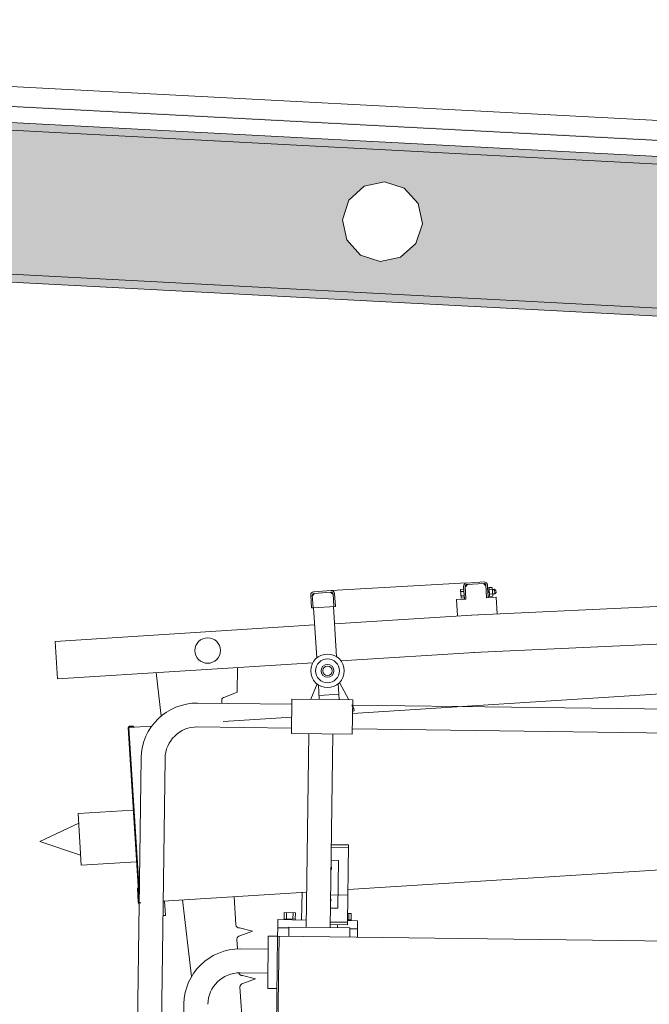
# Model space of a CAD drawing. Header units: metres. Extents: x -52 to 321, y -8 to 26.
# Tile 65 of 256: x -26.418 to -25.63, y 2.105 to 3.337. Entities that reach past the tile are written whole.
import ezdxf

# ---------------------------------------------------------------- set-up
doc = ezdxf.new("R2010")
doc.units = ezdxf.units.M
doc.header["$MEASUREMENT"] = 0
for name, color, linetype in [('30 Dachaufbau', 7, 'Continuous'), ('30 Dachstuhl', 7, 'Continuous'), ('94 Genehmigungsplanung Bemaßung', 7, 'Continuous')]:
    doc.layers.add(name, color=color, linetype=linetype)
doc.styles.add('ERSTELLTER_STIL_2', font='arial.ttf')
doc.dimstyles.new('ERSTELLTER_STIL__3', dxfattribs={"dimtxt": 0.25, "dimasz": 0.19, "dimexe": 0.18, "dimexo": 0.1, "dimgap": 0, "dimtad": 1, "dimzin": 0, "dimdsep": 46, "dimtxsty": 'ERSTELLTER_STIL_2', "dimblk": 'ARROWHEAD_6', "dimblk1": 'ARROWHEAD_6', "dimblk2": 'ARROWHEAD_6', "dimcen": 0.09, "dimclrd": 7, "dimclre": 7, "dimclrt": 7, "dimazin": 0, "dimtfac": 1, "dimtdec": 4, "dimtmove": 0, "dimatfit": 3, "dimfxl": 1, "dimtolj": 1, "dimtzin": 0, "dimarcsym": 0})

# ---------------------------------------------------------------- blocks, each defined once
blk = doc.blocks.new('*D30', base_point=(-33357.279, 0))
at = {"layer": '94 Genehmigungsplanung Bemaßung', "color": 7, "linetype": 'Continuous', "lineweight": 13}
for p, q in [((-24.2901, 2.8646), (-24.2901, 3.0146)), ((-24.1901, 2.7646), (-24.3901, 2.9646)), ((-24.1026, 2.8646), (-24.4776, 2.8646)), ((-24.2901, -0.0354), (-24.2901, 2.8646)), ((-24.3901, 0.0646), (-24.1901, -0.1354)), ((-24.1026, -0.0354), (-24.4776, -0.0354)), ((-24.2901, -0.1854), (-24.2901, -0.0354))]:
    blk.add_line(p, q, dxfattribs=at)
at = {"layer": '94 Genehmigungsplanung Bemaßung', "color": 7, "lineweight": 13, "insert": (-24.3401, 1.081), "char_height": 0.25, "attachment_point": 7, "rotation": 90, "style": 'ERSTELLTER_STIL_2'}
blk.add_mtext('\\A1;{\\pql;\\fArial|b0|i0|c0|p0;\\W1.000000;2,90}', dxfattribs=at)
blk = doc.blocks.new('ARROWHEAD_6')
at = {"color": 0, "linetype": 'Continuous', "lineweight": 0}
for p, q in [((-0.5, -0.5), (0.5, 0.5)), ((0, 0), (-1, 0))]:
    blk.add_line(p, q, dxfattribs=at)

msp = doc.modelspace()

# ---------------------------------------------------------------- hatches: boundary and pattern name
at = {"layer": '30 Dachstuhl', "linetype": 'Continuous', "lineweight": 0, "true_color": 0x000000}
for points in [[(-23.1809, 3.0597), (-28.0257, 3.3136), (-28.0257, 3.3124), (-23.1809, 3.0585)], [(-28.0257, 3.2827), (-23.1886, 3.0292), (-23.182, 3.0386), (-28.0257, 3.2924)], [(-28.0257, 3.1024), (-28.0257, 3.0924), (-23.6797, 2.8646), (-23.6301, 2.8646), (-23.6301, 2.8621), (-23.3184, 2.8457), (-23.3115, 2.8554)]]:
    msp.add_hatch(color=18, dxfattribs=at).paths.add_polyline_path(points)
h = msp.add_hatch(color=18, dxfattribs=at)
h.paths.add_polyline_path([(-23.1809, 3.0288), (-28.0257, 3.2827), (-28.0257, 3.1024), (-23.3115, 2.8554), (-23.2386, 2.9585), (-23.238, 2.9584), (-23.3109, 2.8553), (-23.229, 2.851), (-23.2074, 2.8663), (-23.202, 2.8679), (-23.2021, 2.8677), (-23.2069, 2.8663), (-23.2285, 2.851), (-23.1809, 2.8485)])
h.paths.add_polyline_path([(-27.7088, 3.1509), (-27.7141, 3.1762), (-27.7062, 3.2008), (-27.6869, 3.2182), (-27.6616, 3.2235), (-27.637, 3.2155), (-27.6197, 3.1963), (-27.6143, 3.171), (-27.6223, 3.1464), (-27.6415, 3.1291), (-27.6668, 3.1237), (-27.6914, 3.1317)], flags=0)
h.paths.add_polyline_path([(-27.1475, 3.1465), (-27.1395, 3.1711), (-27.1203, 3.1885), (-27.0949, 3.1938), (-27.0703, 3.1858), (-27.053, 3.1666), (-27.0476, 3.1413), (-27.0556, 3.1167), (-27.0749, 3.0994), (-27.1002, 3.094), (-27.1248, 3.102), (-27.1421, 3.1212)], flags=0)
h.paths.add_polyline_path([(-26.5808, 3.1168), (-26.5728, 3.1414), (-26.5536, 3.1588), (-26.5283, 3.1641), (-26.5037, 3.1561), (-26.4864, 3.1369), (-26.481, 3.1116), (-26.489, 3.087), (-26.5082, 3.0697), (-26.5335, 3.0643), (-26.5581, 3.0723), (-26.5755, 3.0915)], flags=0)
h.paths.add_polyline_path([(-26.0088, 3.0618), (-26.0142, 3.0871), (-26.0062, 3.1117), (-25.987, 3.1291), (-25.9616, 3.1344), (-25.937, 3.1264), (-25.9197, 3.1072), (-25.9143, 3.0819), (-25.9223, 3.0573), (-25.9416, 3.04), (-25.9669, 3.0346), (-25.9915, 3.0426)], flags=0)
h.paths.add_polyline_path([(-25.4475, 3.0574), (-25.4395, 3.0821), (-25.4203, 3.0994), (-25.395, 3.1048), (-25.3704, 3.0968), (-25.3531, 3.0775), (-25.3477, 3.0522), (-25.3557, 3.0276), (-25.3749, 3.0103), (-25.4002, 3.0049), (-25.4248, 3.0129), (-25.4422, 3.0321)], flags=0)
h.paths.add_polyline_path([(-24.8809, 3.0277), (-24.8729, 3.0524), (-24.8537, 3.0697), (-24.8283, 3.0751), (-24.8037, 3.0671), (-24.7864, 3.0478), (-24.781, 3.0225), (-24.789, 2.9979), (-24.8083, 2.9806), (-24.8336, 2.9752), (-24.8582, 2.9832), (-24.8755, 3.0024)], flags=0)
h.paths.add_polyline_path([(-24.3089, 2.9727), (-24.3142, 2.998), (-24.3062, 3.0227), (-24.287, 3.04), (-24.2617, 3.0454), (-24.2371, 3.0374), (-24.2198, 3.0181), (-24.2144, 2.9928), (-24.2224, 2.9682), (-24.2416, 2.9509), (-24.2669, 2.9455), (-24.2915, 2.9535)], flags=0)
h.paths.add_polyline_path([(-23.7476, 2.9683), (-23.7396, 2.993), (-23.7204, 3.0103), (-23.695, 3.0157), (-23.6704, 3.0077), (-23.6531, 2.9884), (-23.6477, 2.9631), (-23.6557, 2.9385), (-23.675, 2.9212), (-23.7003, 2.9158), (-23.7249, 2.9238), (-23.7422, 2.943)], flags=0)

# ---------------------------------------------------------------- linework, layer by layer
at = {"color": 7, "linetype": 'Continuous', "lineweight": 13}
for p, q in [((-22.3517, 2.7549), (-25.8527, 2.5921)), ((-22.3487, 2.708), (-25.8505, 2.5452)), ((-22.3534, 2.6995), (-26.0016, 2.469)), ((-26.0283, 2.6227), (-25.8591, 2.6323)), ((-25.8628, 2.628), (-25.8618, 2.6121)), ((-25.8598, 2.6122), (-25.8608, 2.6281)), ((-25.8607, 2.6271), (-25.8579, 2.6303)), ((-25.8371, 2.6336), (-25.8591, 2.6322)), ((-25.8589, 2.6302), (-25.837, 2.6316)), ((-25.8348, 2.6288), (-25.838, 2.6316)), ((-25.8349, 2.6298), (-25.8339, 2.6138)), ((-25.8319, 2.6139), (-25.8329, 2.6299)), ((-25.8327, 2.6264), (-25.8309, 2.6265)), ((-25.8327, 2.6264), (-25.832, 2.6154)), ((-25.8309, 2.6265), (-25.8269, 2.6268)), ((-25.8302, 2.6156), (-25.8309, 2.6265)), ((-25.8309, 2.6265), (-25.8302, 2.6155)), ((-25.8269, 2.6268), (-25.8262, 2.6158)), ((-26.054, 2.6171), (-26.053, 2.6011)), ((-26.051, 2.6012), (-26.052, 2.6172)), ((-26.0519, 2.6162), (-26.0491, 2.6194)), ((-26.0283, 2.6227), (-26.0503, 2.6213)), ((-26.0501, 2.6193), (-26.0282, 2.6207)), ((-26.026, 2.6178), (-26.0292, 2.6206)), ((-26.0261, 2.6188), (-26.0251, 2.6029)), ((-26.0231, 2.603), (-26.0241, 2.619)), ((-25.8666, 2.6243), (-25.8626, 2.6245)), ((-25.8666, 2.6243), (-25.8659, 2.6133)), ((-25.8664, 2.6215), (-25.8624, 2.6218)), ((-25.8661, 2.616), (-25.8621, 2.6163)), ((-25.8659, 2.6133), (-25.8619, 2.6135)), ((-25.8626, 2.6245), (-25.8619, 2.6135)), ((-25.8339, 2.6138), (-25.8219, 2.6146)), ((-25.8306, 2.6224), (-25.8323, 2.6205)), ((-25.8306, 2.6217), (-25.8323, 2.6198)), ((-25.832, 2.6154), (-25.8302, 2.6156)), ((-25.8307, 2.6238), (-25.8267, 2.624)), ((-25.8304, 2.6183), (-25.8264, 2.6185)), ((-25.8302, 2.6155), (-25.8262, 2.6158)), ((-25.8267, 2.6243), (-25.8239, 2.6245)), ((-25.8267, 2.6237), (-25.8233, 2.6239)), ((-25.8264, 2.6188), (-25.823, 2.619)), ((-25.8264, 2.6183), (-25.8235, 2.6185)), ((-25.8239, 2.6245), (-25.8235, 2.6185)), ((-25.8222, 2.623), (-25.8239, 2.6245)), ((-25.822, 2.6202), (-25.8235, 2.6185)), ((-25.8222, 2.623), (-25.822, 2.6202)), ((-25.8206, 2.5936), (-25.8219, 2.6146)), ((-26.053, 2.6011), (-26.051, 2.6012)), ((-26.0231, 2.603), (-26.051, 2.6012)), ((-26.0505, 2.6013), (-26.0465, 2.5384)), ((-26.0256, 2.6029), (-26.0216, 2.5399)), ((-25.8718, 2.6114), (-25.8598, 2.6122)), ((-25.8718, 2.6114), (-25.8705, 2.591)), ((-25.8618, 2.6121), (-25.8598, 2.6122)), ((-25.8456, 2.5926), (-26.0242, 2.5813)), ((-26.0491, 2.5797), (-26.3738, 2.5592)), ((-26.3738, 2.5592), (-26.3708, 2.5124)), ((-25.8426, 2.5457), (-26.0161, 2.5348)), ((-26.0513, 2.5325), (-26.3708, 2.5124)), ((-26.1455, 2.5266), (-26.1459, 2.4955)), ((-26.0537, 2.4867), (-26.0461, 2.5059)), ((-26.0444, 2.5047), (-26.0433, 2.4866)), ((-26.0195, 2.5063), (-26.0182, 2.4863)), ((-26.0061, 2.4861), (-26.018, 2.5077)), ((-26.1615, 2.4895), (-26.1459, 2.4955)), ((-26.1615, 2.4895), (-26.1459, 2.4955)), ((-26.0187, 2.4932), (-26.0436, 2.4916)), ((-26.0776, 2.4804), (-26.197, 2.482)), ((-26.165, 2.4816), (-26.1652, 2.4853)), ((-26, 2.4751), (-26.0024, 2.4795)), ((-25.049, 2.4672), (-26.0024, 2.4795)), ((-25.9998, 2.4722), (-26.0016, 2.472)), ((-26, 2.4751), (-25.9998, 2.4722)), ((-26.2527, 2.4532), (-26.2814, 2.4514)), ((-26.2757, 2.4532), (-26.2806, 2.4529)), ((-26.2757, 2.4532), (-26.2756, 2.4522)), ((-26.0778, 2.4642), (-26.1636, 2.4588)), ((-26.2687, 2.2325), (-26.2825, 2.4508)), ((-26.2683, 2.2425), (-26.2815, 2.4509)), ((-26.2756, 2.4522), (-26.2806, 2.4519)), ((-26.078, 2.4505), (-26.1972, 2.4521)), ((-26.0563, 2.4436), (-26.0595, 2.2011)), ((-26.0264, 2.4433), (-26.0296, 2.2007)), ((-25.0494, 2.4373), (-26.0019, 2.4495)), ((-26.2661, 2.4134), (-26.2685, 2.2302)), ((-26.2362, 2.4126), (-26.2464, 1.625)), ((-26.3449, 2.3438), (-26.276, 2.3478)), ((-26.3412, 2.279), (-26.3449, 2.3438)), ((-26.3929, 2.3086), (-26.3442, 2.3314)), ((-26.0073, 2.2485), (-24.8478, 2.3218)), ((-26.3929, 2.3086), (-26.3419, 2.2915)), ((-26.0067, 2.3013), (-26.0283, 2.3016)), ((-26.0066, 2.3043), (-26.0282, 2.3046)), ((-26.0079, 2.2075), (-26.0066, 2.3043)), ((-26.2719, 2.283), (-26.3412, 2.279)), ((-26.0285, 2.2851), (-26.0194, 2.285)), ((-26.0194, 2.285), (-26.0202, 2.2251)), ((-26.2698, 2.2505), (-26.2708, 2.2504)), ((-26.2697, 2.2325), (-26.2708, 2.2504)), ((-26.2385, 2.2339), (-26.0589, 2.2453)), ((-26.0648, 2.2449), (-26.0653, 2.2104)), ((-26.2357, 2.2161), (-26.2368, 2.234)), ((-26.1475, 2.2042), (-26.1497, 2.2395)), ((-26.0074, 2.2414), (-26.029, 2.2417)), ((-26.2685, 2.2302), (-26.2763, 1.6228)), ((-26.0871, 2.2197), (-26.0872, 2.2117)), ((-26.0871, 2.2197), (-26.0732, 2.2195)), ((-26.0842, 2.2116), (-26.0841, 2.2196)), ((-26.0761, 2.2195), (-26.0762, 2.2115)), ((-26.0733, 2.2115), (-26.0732, 2.2195)), ((-26.0202, 2.2251), (-26.0292, 2.2252)), ((-26.2357, 2.2161), (-26.2388, 2.2159)), ((-26.0953, 2.2007), (-26.0952, 2.2108)), ((-26.0593, 2.2103), (-26.0952, 2.2108)), ((-26.0872, 2.2117), (-26.0733, 2.2115)), ((-26.0872, 2.2107), (-26.0872, 2.2117)), ((-26.0733, 2.2105), (-26.0732, 2.2115)), ((-26.0653, 2.2104), (-26.0593, 2.2103)), ((-26.0079, 2.2075), (-26.0295, 2.2078)), ((-26.0079, 2.2045), (-26.0079, 2.2075)), ((-26.0034, 2.2106), (-26.0078, 2.2107)), ((-25.9954, 2.2095), (-26.0078, 2.2097)), ((-26.0033, 2.2186), (-26.0077, 2.2186)), ((-26.0063, 2.2106), (-26.0062, 2.2186)), ((-26.0033, 2.2186), (-26.0034, 2.2106)), ((-26.0034, 2.2096), (-26.0033, 2.2106)), ((-25.9955, 2.1994), (-25.9954, 2.2095)), ((-26.127, 2.1965), (-26.1432, 2.2005)), ((-26.0953, 2.2007), (-26.0955, 2.1907)), ((-26.0953, 2.2007), (-26.0812, 2.2005)), ((-26.0079, 2.2045), (-26.0295, 2.2048)), ((-26.0204, 2.2006), (-26.0204, 2.2046)), ((-26.0051, 2.1995), (-25.9955, 2.1994)), ((-25.9955, 2.1994), (-25.9956, 2.1894)), ((-26.0955, 2.19), (-26.1137, 0.7691)), ((-26.0935, 2.19), (-26.1117, 0.7691)), ((-26.1078, 2.1247), (-26.107, 2.1902)), ((-26.107, 2.1902), (-26.0955, 2.19)), ((-26.0955, 2.19), (-25.4085, 2.1812)), ((-26.1072, 2.1737), (-26.1419, 2.1742)), ((-26.1076, 2.1438), (-26.1423, 2.1442)), ((-26.0963, 2.1246), (-26.1078, 2.1247)), ((-26.2127, 2.1055), (-26.2287, 0.8565))]:
    msp.add_line(p, q, dxfattribs=at)
for points in [[(-26.2474, 2.5202), (-26.241, 2.4656)], [(-26.2142, 2.2355), (-26.2031, 2.1395)], [(-26.0814, 2.1898), (-26.0812, 2.2013), (-26.0051, 2.2004), (-26.0052, 2.1889)]]:
    msp.add_lwpolyline(points, dxfattribs=at)
msp.add_lwpolyline([(-26.0775, 2.487), (-26.0014, 2.486), (-26.002, 2.4429), (-26.0781, 2.4439)], close=True, dxfattribs=at)
for points in [[(-26.1456, 2.1741), (-26.1463, 2.1863, -0.414214), (-26.1426, 2.1905), (-26.127, 2.1965), (-26.1426, 2.1905, 0.414214), (-26.1463, 2.1863)], [(-26.1844, 1.9789), (-26.182, 1.9579, 1), (-26.1122, 1.9623), (-26.1281, 1.9613, -0.414214), (-26.1324, 1.965), (-26.1343, 1.9949), (-26.135, 2.0069, -0.414214), (-26.1313, 2.0111), (-26.1156, 2.0171), (-26.1319, 2.0211, -0.414214), (-26.1361, 2.0248), (-26.138, 2.0547), (-26.1388, 2.0667, -0.414214), (-26.1351, 2.0709), (-26.1194, 2.0769), (-26.1357, 2.0809, -0.414214), (-26.1399, 2.0846), (-26.1418, 2.1145), (-26.1426, 2.1265, -0.414214), (-26.1388, 2.1307), (-26.1232, 2.1367), (-26.1395, 2.1407, -0.414214), (-26.1437, 2.1444)]]:
    msp.add_lwpolyline(points, format="xyb", dxfattribs=at)
for centre, radius in [((-26.1829, 2.5477), 0.016), ((-26.033, 2.5223), 0.021), ((-26.033, 2.5223), 0.015), ((-26.033, 2.5223), 0.00799), ((-26.033, 2.5223), 0.00599)]:
    msp.add_circle(centre, radius, dxfattribs=at)
for centre, radius, start, end in [((-25.8588, 2.6283), 0.00399, 93.6145, 183.6145), ((-25.8588, 2.6283), 0.002, 93.6145, 183.6145), ((-25.8369, 2.6296), 0.00399, 3.6145, 93.6145), ((-25.8369, 2.6296), 0.002, 3.6145, 93.6145), ((-26.05, 2.6173), 0.00399, 93.6145, 183.6145), ((-26.05, 2.6173), 0.002, 93.6145, 183.6145), ((-26.0281, 2.6187), 0.00399, 3.6145, 93.6145), ((-26.0281, 2.6187), 0.002, 3.6145, 93.6145), ((-26.1961, 2.4119), 0.0701, 89.4648, 178.7809), ((-26.1612, 2.4855), 0.00399, 93.6145, 183.6145), ((-26.1612, 2.4855), 0.00399, 93.6145, 183.6145), ((-26.2805, 2.4509), 0.002, 93.6145, 183.6145), ((-26.2805, 2.4509), 0.000999, 93.6145, 183.6145), ((-26.1963, 2.4121), 0.0399, 89.2645, 179.2645), ((-26.032, 2.2752), 0.00399, 327.8393, 30.6896), ((-26.2667, 2.2327), 0.003, 183.6145, 233.6257), ((-26.2667, 2.2327), 0.002, 183.6145, 208.3364), ((-26.2667, 2.2327), 0.000999, 183.6145, 273.6145), ((-26.0325, 2.2353), 0.00399, 327.8393, 30.6896), ((-26.1435, 2.2045), 0.00399, 183.6145, 273.6145), ((-26.1426, 2.1041), 0.0701, 89.4648, 178.7809), ((-26.1428, 2.1043), 0.0399, 89.2645, 179.2645)]:
    msp.add_arc(centre, radius, start, end, dxfattribs=at)
at = {"layer": '30 Dachaufbau', "color": 7, "linetype": 'Continuous', "lineweight": 13}
for p, q in [((-28.0257, 3.3124), (-23.1809, 3.0585)), ((-28.0257, 3.2924), (-23.182, 3.0386))]:
    msp.add_line(p, q, dxfattribs=at)
at = {"layer": '30 Dachstuhl', "color": 7, "linetype": 'Continuous', "lineweight": 13}
for p, q in [((-23.1796, 3.0835), (-28.0257, 3.3375)), ((-23.1809, 3.0288), (-28.0257, 3.2827)), ((-25.9616, 3.1344), (-25.987, 3.1291)), ((-25.937, 3.1264), (-25.9616, 3.1344)), ((-25.9616, 3.1344), (-25.9616, 3.1344)), ((-25.987, 3.1291), (-26.0062, 3.1117)), ((-25.987, 3.1291), (-25.987, 3.1291)), ((-25.987, 3.1291), (-25.987, 3.1291)), ((-25.9197, 3.1072), (-25.937, 3.1264)), ((-26.0062, 3.1117), (-26.0142, 3.0871)), ((-25.9143, 3.0819), (-25.9197, 3.1072)), ((-28.0257, 3.1024), (-23.1809, 2.8485)), ((-23.6797, 2.8646), (-28.0257, 3.0924)), ((-26.0142, 3.0871), (-26.0088, 3.0618)), ((-25.9223, 3.0573), (-25.9143, 3.0819)), ((-26.0088, 3.0618), (-25.9915, 3.0426)), ((-25.9416, 3.04), (-25.9223, 3.0573)), ((-25.9915, 3.0426), (-25.9669, 3.0346)), ((-25.9669, 3.0346), (-25.9416, 3.04))]:
    msp.add_line(p, q, dxfattribs=at)

# ---------------------------------------------------------------- dimensions: what is measured, and where the dimension line sits
at = {"layer": '94 Genehmigungsplanung Bemaßung', "color": 7, "linetype": 'Continuous', "lineweight": 13}
dim = msp.add_linear_dim(base=(-24.2901, 2.8646), p1=(-27.0502, -0.0354), p2=(-23.7292, 2.8646), angle=90, dimstyle='ERSTELLTER_STIL__3', dxfattribs=at)
dim.commit()
dim.dimension.update_dxf_attribs({"geometry": '*D30', "text_midpoint": (-24.4651, 1.4046), "dimtype": 160, "text_rotation": 90})

doc.saveas('drawing.dxf')
